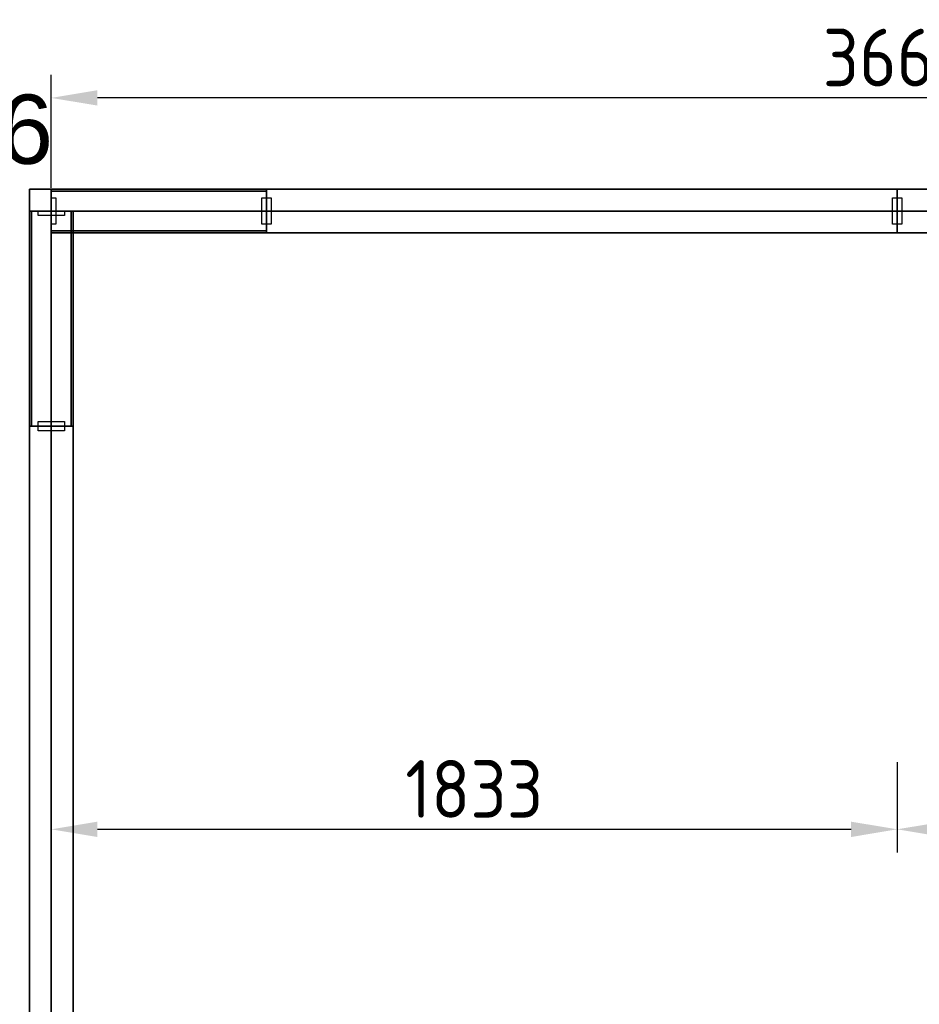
# Model space of a CAD drawing. Extents: x 2744 to 57639, y 3641 to 38820.
# Tile 43 of 179: x 22782 to 24732, y 26775 to 28909. Entities that reach past the tile are written whole.
import ezdxf
from ezdxf.enums import TextEntityAlignment as Align

# ---------------------------------------------------------------- set-up
doc = ezdxf.new("R2010")
doc.units = 0
doc.header["$LTSCALE"] = 50
doc.header["$PDSIZE"] = -5
doc.linetypes.add('HIDDEN2', pattern=[4.7625, 3.175, -1.5875])
doc.layers.get('0').update_dxf_attribs({"linetype": 'CONTINUOUS'})
doc.layers.get('DEFPOINTS').update_dxf_attribs({"linetype": 'CONTINUOUS'})
for name, color, linetype in [('AS-A38--_F----5', 2, 'CONTINUOUS'), ('AS-A38--_F---4-', 9, 'CONTINUOUS'), ('AS-I38-M_F----5_Hoekaansluitingen', 7, 'CONTINUOUS'), ('AS-I38-M_F----5_Wandmodulen', 7, 'CONTINUOUS'), ('AS-L38--', 7, 'CONTINUOUS'), ('AS-L38--_F----5', 7, 'CONTINUOUS'), ('AS-L38--_F---4-', 7, 'CONTINUOUS'), ('AS-L38--_F-23--', 3, 'CONTINUOUS'), ('AS-L38--_F1-----', 2, 'CONTINUOUS'), ('AS-L38--_F123--', 7, 'CONTINUOUS'), ('AS-L38GL_F---4-', 2, 'CONTINUOUS'), ('AS-L38GL_F123--', 3, 'CONTINUOUS'), ('AS-M38--_F123--_Wandlengte', 1, 'CONTINUOUS'), ('AS-T38--_F----5', 7, 'CONTINUOUS'), ('IWTEKST', 2, 'CONTINUOUS')]:
    doc.layers.add(name, color=color, linetype=linetype)
doc.layers.add('AS-I38-1_F----5', color=2, linetype='CONTINUOUS', plot=False)
doc.layers.add('IWHULPLIJN', color=40, linetype='CONTINUOUS', plot=False)
doc.styles.get("Standard").update_dxf_attribs({"font": 'isocp.shx'})
doc.dimstyles.new('CWall_F2_Wandlengte', dxfattribs={"dimscale": 50, "dimtxt": 2.5, "dimasz": 2, "dimexe": 1, "dimexo": 1, "dimgap": 0.5, "dimtad": 1, "dimdec": 0, "dimdsep": 46, "dimtxsty": 'Standard', "dimcen": 2.5, "dimclrt": 2, "dimadec": 0, "dimazin": 0, "dimtfac": 1, "dimtdec": 0, "dimtix": 1, "dimtmove": 2, "dimatfit": 0, "dimfxl": 0, "dimtolj": 1, "dimtzin": 0, "dimarcsym": 0})
pattern_1 = [(0, (683.25, 1360), (31.75, 31.75), [15.875, -47.625]), (90, (691.188, 1352.062), (-31.75, 31.75), [15.875, -47.625])]
pattern_2 = [(60, (160, 2090), (-43300, 25000), [300, -50000]), (60, (230, 2164), (-43300, 25000), [100, -50000]), (60, (187, 2190), (-43300, 25000), [100, -50000]), (150, (320, 2170), (-25000, -43300), [200, -50000])]
pattern_3 = [(0, (233.25, 1360), (29.766, 59.531), [0, -59.531])]
pattern_4 = [(60, (160, 1230), (-43300, 25000), [300, -50000]), (60, (230, 1304), (-43300, 25000), [100, -50000]), (60, (187, 1330), (-43300, 25000), [100, -50000]), (150, (320, 1310), (-25000, -43300), [200, -50000])]
pattern_5 = [(60, (160, 370), (-43300, 25000), [300, -50000]), (60, (230, 444), (-43300, 25000), [100, -50000]), (60, (187, 470), (-43300, 25000), [100, -50000]), (150, (320, 450), (-25000, -43300), [200, -50000])]
pattern_6 = [(0, (683.5, 1360), (31.75, 31.75), [15.875, -47.625]), (90, (691.438, 1352.062), (-31.75, 31.75), [15.875, -47.625])]

# ---------------------------------------------------------------- blocks, each defined once
blk = doc.blocks.new('QHK-12--_CTA01')
at = {"layer": 'AS-L38--_F----5', "linetype": 'HIDDEN2'}
blk.add_line((0, 0), (0, 0, 2700), dxfattribs=at)
at = {"layer": 'AS-L38--_F---4-'}
blk.add_line((-47.5, 47.5), (-47.5, 47.5, 2700), dxfattribs=at)
for points, invisible_edges in [([(0, 47.5, 2700), (0, -47.5, 2700), (47.5, -47.5, 2700), (-47.5, 47.5, 2700)], 4), ([(47.5, -47.5, 2700), (-47.5, 47.5, 2700), (-47.5, 0, 2700), (47.5, 0, 2700)], 1), ([(47.5, 0), (47.5, 0, 60), (47.5, -47.5, 60), (47.5, -47.5)], 1), ([(47.5, 0, 2660), (47.5, 0, 2700), (47.5, -47.5, 2700), (47.5, -47.5, 2660)], 1), ([(47.5, -47.5), (47.5, -47.5, 60), (0, -47.5, 60), (0, -47.5)], 4), ([(47.5, -47.5, 2660), (47.5, -47.5, 2700), (0, -47.5, 2700), (0, -47.5, 2660)], 4)]:
    blk.add_3dface(points, dxfattribs=dict(at, invisible_edges=invisible_edges))
for points in [[(47.5, 0, 60), (47.5, 0, 2660), (47.5, -47.5, 2660), (47.5, -47.5, 60)], [(47.5, -47.5, 60), (47.5, -47.5, 2660), (0, -47.5, 2660), (0, -47.5, 60)]]:
    blk.add_3dface(points, dxfattribs=at)
at = {"layer": 'AS-L38--_F123--'}
blk.add_lwpolyline([(0, -47.5), (47.5, -47.5), (47.5, 0)], dxfattribs=at)
at = {"layer": 'DEFPOINTS'}
blk.add_point((0, 0, 2700), dxfattribs=at)
at = {"layer": 'AS-I38-M_F----5_Hoekaansluitingen', "extrusion": (1, -6.12303e-17, 0)}
blk.add_text('D126', height=125, rotation=90, dxfattribs=at).set_placement((0, 2750), align=Align.MIDDLE_LEFT)
at = {"layer": 'AS-I38-M_F----5_Hoekaansluitingen', "extrusion": (0, -1, 0)}
blk.add_text('D126', height=125, rotation=90, dxfattribs=at).set_placement((0, 2750), align=Align.MIDDLE_LEFT)
blk = doc.blocks.new('WandNr5o_CTA01')
at = {"layer": 'AS-T38--_F----5', "color": 0, "linetype": 'ByBlock'}
blk.add_circle((0, -18), 2.5, dxfattribs=at)
blk.add_attdef('WANDNR', text='', height=2.5, dxfattribs=at).set_placement((0, -18), align=Align.MIDDLE)
blk = doc.blocks.new('BvnAans-_CTA01')
at = {"layer": 'AS-L38--_F----5', "color": 0, "invisible_edges": 10}
blk.add_3dface([(0, 0), (1, 0), (1, 0, 1), (0, 0, 1)], dxfattribs=at)
at = {"layer": 'AS-L38--_F---4-', "invisible_edges": 10}
for points in [[(0, 0.5), (1, 0.5), (1, 0.5, 1), (0, 0.5, 1)], [(0, -0.5), (1, -0.5), (1, -0.5, 1), (0, -0.5, 1)]]:
    blk.add_3dface(points, dxfattribs=at)
at = {"layer": 'AS-L38--_F---4-'}
blk.add_3dface([(0, -0.5, 1), (0, 0.5, 1), (1, 0.5, 1), (1, -0.5, 1)], dxfattribs=at)
blk = doc.blocks.new('OndrAans_CTA01')
at = {"layer": 'AS-L38--_F----5', "color": 0, "invisible_edges": 10}
blk.add_3dface([(0, 0), (1, 0), (1, 0, 1), (0, 0, 1)], dxfattribs=at)
at = {"layer": 'AS-L38--_F---4-', "invisible_edges": 10}
for points in [[(0, 0.5), (1, 0.5), (1, 0.5, 1), (0, 0.5, 1)], [(0, -0.5), (1, -0.5), (1, -0.5, 1), (0, -0.5, 1)]]:
    blk.add_3dface(points, dxfattribs=at)
at = {"layer": 'AS-L38--_F123--', "color": 0}
blk.add_3dface([(0, -0.5), (1, -0.5), (1, 0.5), (0, 0.5)], dxfattribs=at)
blk = doc.blocks.new('Q0WDSTL-_CTA01')
at = {"layer": 'AS-L38--_F-23--'}
for p, q in [((0, 0.3), (0, 0.5)), ((0, -0.3), (0, -0.5))]:
    blk.add_line(p, q, dxfattribs=at)
at = {"layer": 'AS-L38--_F-23--', "color": 1}
blk.add_lwpolyline([(0, 0.3), (1, 0.3), (1, -0.3), (0, -0.3)], dxfattribs=at)
at = {"layer": 'AS-L38--_F1-----'}
blk.add_lwpolyline([(0, 0.5), (0, -0.5)], dxfattribs=at)
blk = doc.blocks.new('D1------_CTA01')
at = {"layer": 'AS-L38--_F----5', "color": 0}
blk.add_3dface([(0, 0), (1, 0), (1, 0, 1), (0, 0, 1)], dxfattribs=at)
at = {"layer": 'AS-L38--_F---4-'}
for points in [[(0, 0.5), (1, 0.5), (1, 0.5, 1), (0, 0.5, 1)], [(0, -0.5), (1, -0.5), (1, -0.5, 1), (0, -0.5, 1)]]:
    blk.add_3dface(points, dxfattribs=at)
blk = doc.blocks.new('QWND37--_CTA01')
at = {"layer": 'AS-A38--_F----5', "extrusion": (0, -1, 0)}
h = blk.add_hatch(dxfattribs=at)
h.set_pattern_fill('CROSS', color=256, scale=5, style=0)
h.set_pattern_definition(pattern_1)
h.paths.add_polyline_path([(0, 940), (1366.5, 940), (1366.5, 1780), (0, 1780)])
at = {"layer": 'AS-A38--_F---4-', "extrusion": (0, -1, 0)}
h = blk.add_hatch(dxfattribs=at)
h.set_pattern_fill('CROSS', color=256, scale=5, style=0)
h.set_pattern_definition(pattern_1)
h.paths.add_polyline_path([(0, 940), (1366.5, 940), (1366.5, 1780), (0, 1780)])
h = blk.add_hatch(dxfattribs=at)
h.set_pattern_fill('CROSS', color=256, scale=5, style=0)
h.set_pattern_definition(pattern_1)
h.paths.add_polyline_path([(0, 940), (1366.5, 940), (1366.5, 1780), (0, 1780)])
at = {"layer": 'DEFPOINTS'}
blk.add_point((0, 0, 2700), dxfattribs=at)
at = {"layer": 'AS-L38--', "yscale": 95}
for name, p, xscale, zscale in [('BvnAans-_CTA01', (0, 0, 2660), 1366.5, 40), ('OndrAans_CTA01', (0, 0), 1366.5, 60), ('Q0WDSTL-_CTA01', (0, 0), 10, 10), ('D1------_CTA01', (0, 0, 1780), 1366.5, 880), ('D1------_CTA01', (0, 0, 940), 1366.5, 840), ('D1------_CTA01', (0, 0, 60), 1366.5, 880)]:
    blk.add_blockref(name, p, dxfattribs=dict(at, xscale=xscale, zscale=zscale))
at = {"layer": 'AS-L38--', "xscale": 10, "yscale": 95, "zscale": 10, "rotation": 180}
blk.add_blockref('Q0WDSTL-_CTA01', (1366.5, 0), dxfattribs=at)
at = {"layer": 'AS-I38-1_F----5', "extrusion": (0, -1, 0)}
blk.add_text('3', height=90, dxfattribs=at).set_placement((40, 130))
at = {"layer": 'AS-I38-M_F----5_Wandmodulen', "extrusion": (0, -1, 0)}
blk.add_text('AH-Z1', height=125, rotation=90, dxfattribs=at).set_placement((683.25, 2750), align=Align.MIDDLE_LEFT)
blk = doc.blocks.new('QWND45--_CTA01')
at = {"layer": 'AS-A38--_F----5', "extrusion": (0, -1, 0)}
h = blk.add_hatch(dxfattribs=at)
h.set_pattern_fill('CROSS', color=256, scale=5, style=0)
h.set_pattern_definition(pattern_1)
h.paths.add_polyline_path([(0, 940), (1366.5, 940), (1366.5, 1780), (0, 1780)])
at = {"layer": 'AS-A38--_F---4-', "extrusion": (0, -1, 0)}
h = blk.add_hatch(dxfattribs=at)
h.set_pattern_fill('CROSS', color=256, scale=5, style=0)
h.set_pattern_definition(pattern_1)
h.paths.add_polyline_path([(0, 940), (1366.5, 940), (1366.5, 1780), (0, 1780)])
h = blk.add_hatch(dxfattribs=at)
h.set_pattern_fill('CROSS', color=256, scale=5, style=0)
h.set_pattern_definition(pattern_1)
h.paths.add_polyline_path([(0, 940), (1366.5, 940), (1366.5, 1780), (0, 1780)])
at = {"layer": 'DEFPOINTS'}
blk.add_point((0, 0, 2700), dxfattribs=at)
at = {"layer": 'AS-L38--', "yscale": 95}
for name, p, xscale, zscale in [('BvnAans-_CTA01', (0, 0, 2660), 1366.5, 40), ('OndrAans_CTA01', (0, 0), 1366.5, 60), ('Q0WDSTL-_CTA01', (0, 0), 10, 10), ('D1------_CTA01', (0, 0, 1780), 1366.5, 880), ('D1------_CTA01', (0, 0, 940), 1366.5, 840), ('D1------_CTA01', (0, 0, 60), 1366.5, 880)]:
    blk.add_blockref(name, p, dxfattribs=dict(at, xscale=xscale, zscale=zscale))
at = {"layer": 'AS-L38--', "xscale": 10, "yscale": 95, "zscale": 10, "rotation": 180}
blk.add_blockref('Q0WDSTL-_CTA01', (1366.5, 0), dxfattribs=at)
at = {"layer": 'AS-I38-1_F----5', "extrusion": (0, -1, 0)}
blk.add_text('2', height=90, dxfattribs=at).set_placement((40, 130))
at = {"layer": 'AS-I38-M_F----5_Wandmodulen', "extrusion": (0, -1, 0)}
blk.add_text('AH-Z1', height=125, rotation=90, dxfattribs=at).set_placement((683.25, 2750), align=Align.MIDDLE_LEFT)
blk = doc.blocks.new('*D148')
at = {"layer": 'AS-M38--_F123--_Wandlengte', "color": 0, "lineweight": -2}
for p, q in [((24683.6, 27299.6), (24683.6, 27104.1)), ((22850.6, 27278.1), (22850.6, 27104.1)), ((22950.6, 27154.1), (24583.6, 27154.1))]:
    blk.add_line(p, q, dxfattribs=at)
at = {"layer": 'AS-M38--_F123--_Wandlengte', "color": 0}
for points in [[(22950.6, 27170.7), (22950.6, 27137.4), (22850.6, 27154.1)], [(24583.6, 27170.7), (24583.6, 27137.4), (24683.6, 27154.1)]]:
    blk.add_solid(points, dxfattribs=at)
at = {"layer": 'DEFPOINTS', "color": 0}
for p in [(24683.6, 27349.6), (22850.6, 27328.1, -300), (24683.6, 27154.1)]:
    blk.add_point(p, dxfattribs=at)
at = {"layer": 'AS-M38--_F123--_Wandlengte', "color": 2, "insert": (23767.1, 27241.6), "char_height": 125, "attachment_point": 5}
blk.add_mtext('\\A1;1833', dxfattribs=at)
blk = doc.blocks.new('*D149')
at = {"layer": 'AS-M38--_F123--_Wandlengte', "color": 0, "lineweight": -2}
for p, q in [((26516.6, 27402.4), (26516.6, 27104.1)), ((24683.6, 27299.6), (24683.6, 27104.1)), ((24783.6, 27154.1), (26416.6, 27154.1))]:
    blk.add_line(p, q, dxfattribs=at)
at = {"layer": 'AS-M38--_F123--_Wandlengte', "color": 0}
for points in [[(24783.6, 27170.7), (24783.6, 27137.4), (24683.6, 27154.1)], [(26416.6, 27170.7), (26416.6, 27137.4), (26516.6, 27154.1)]]:
    blk.add_solid(points, dxfattribs=at)
at = {"layer": 'DEFPOINTS', "color": 0}
for p in [(26516.6, 27452.4, -200), (24683.6, 27349.6), (26516.6, 27154.1)]:
    blk.add_point(p, dxfattribs=at)
at = {"layer": 'AS-M38--_F123--_Wandlengte', "color": 2, "insert": (25600.1, 27241.6), "char_height": 125, "attachment_point": 5}
blk.add_mtext('\\A1;1833', dxfattribs=at)
blk = doc.blocks.new('QPGLAS--_CTA01')
at = {"layer": 'AS-L38--_F----5', "color": 0}
blk.add_3dface([(0, 0), (1, 0), (1, 0, 1), (0, 0, 1)], dxfattribs=at)
at = {"layer": 'AS-L38GL_F123--'}
blk.add_line((0, 0), (1, 0), dxfattribs=at)
at = {"layer": 'AS-L38GL_F---4-'}
mesh = blk.add_polymesh((6, 3), dxfattribs=at)
for k, corner in enumerate([(1, -0.45, 1), (1, -0.45), (1, -0.45), (0, -0.45, 1), (0, -0.45), (0, -0.45), (0, 0.45, 1), (0, 0.45), (0, -0.45), (1, 0.45, 1), (1, 0.45), (1, -0.45), (1, 0.45, 1), (1, 0.45, 1), (1, -0.45, 1), (0, 0.45, 1), (0, 0.45, 1), (0, -0.45, 1)]):
    mesh.set_mesh_vertex(divmod(k, 3), corner)
blk = doc.blocks.new('O4------_CTA01')
blk.add_blockref('QPGLAS--_CTA01', (0, 0))
blk = doc.blocks.new('QWND31--_CTA01')
at = {"layer": 'AS-A38--_F----5', "extrusion": (0, -1, 0)}
h = blk.add_hatch(dxfattribs=at)
h.set_pattern_fill('GLAS2', color=256, scale=50, angle=60, style=0, pattern_type=2)
h.set_pattern_definition(pattern_2)
h.paths.add_polyline_path([(0, 1780), (466.5, 1780), (466.5, 2660), (0, 2660)])
h = blk.add_hatch(dxfattribs=at)
h.set_pattern_fill('GLAS2', color=256, scale=50, angle=60, style=0, pattern_type=2)
h.set_pattern_definition(pattern_4)
h.paths.add_polyline_path([(0, 940), (466.5, 940), (466.5, 1780), (0, 1780)])
h = blk.add_hatch(dxfattribs=at)
h.set_pattern_fill('GLAS2', color=256, scale=50, angle=60, style=0, pattern_type=2)
h.set_pattern_definition(pattern_5)
h.paths.add_polyline_path([(0, 60), (466.5, 60), (466.5, 940), (0, 940)])
h = blk.add_hatch(dxfattribs=at)
h.set_pattern_fill('DOTS', color=256, scale=37.5, style=0)
h.set_pattern_definition(pattern_3)
h.paths.add_polyline_path([(10, 950), (456.5, 950), (456.5, 1770), (10, 1770)])
at = {"layer": 'AS-A38--_F---4-', "extrusion": (0, -1, 0)}
h = blk.add_hatch(dxfattribs=at)
h.set_pattern_fill('GLAS2', color=256, scale=50, angle=60, style=0, pattern_type=2)
h.set_pattern_definition(pattern_2)
h.paths.add_polyline_path([(0, 1780), (466.5, 1780), (466.5, 2660), (0, 2660)])
h = blk.add_hatch(dxfattribs=at)
h.set_pattern_fill('GLAS2', color=256, scale=50, angle=60, style=0, pattern_type=2)
h.set_pattern_definition(pattern_4)
h.paths.add_polyline_path([(0, 940), (466.5, 940), (466.5, 1780), (0, 1780)])
h = blk.add_hatch(dxfattribs=at)
h.set_pattern_fill('GLAS2', color=256, scale=50, angle=60, style=0, pattern_type=2)
h.set_pattern_definition(pattern_5)
h.paths.add_polyline_path([(0, 60), (466.5, 60), (466.5, 940), (0, 940)])
h = blk.add_hatch(dxfattribs=at)
h.set_pattern_fill('DOTS', color=256, scale=37.5, style=0)
h.set_pattern_definition(pattern_3)
h.paths.add_polyline_path([(10, 950), (456.5, 950), (456.5, 1770), (10, 1770)])
h = blk.add_hatch(dxfattribs=at)
h.set_pattern_fill('GLAS2', color=256, scale=50, angle=60, style=0, pattern_type=2)
h.set_pattern_definition(pattern_2)
h.paths.add_polyline_path([(0, 1780), (466.5, 1780), (466.5, 2660), (0, 2660)])
h = blk.add_hatch(dxfattribs=at)
h.set_pattern_fill('GLAS2', color=256, scale=50, angle=60, style=0, pattern_type=2)
h.set_pattern_definition(pattern_4)
h.paths.add_polyline_path([(0, 940), (466.5, 940), (466.5, 1780), (0, 1780)])
h = blk.add_hatch(dxfattribs=at)
h.set_pattern_fill('GLAS2', color=256, scale=50, angle=60, style=0, pattern_type=2)
h.set_pattern_definition(pattern_5)
h.paths.add_polyline_path([(0, 60), (466.5, 60), (466.5, 940), (0, 940)])
h = blk.add_hatch(dxfattribs=at)
h.set_pattern_fill('DOTS', color=256, scale=37.5, style=0)
h.set_pattern_definition(pattern_3)
h.paths.add_polyline_path([(10, 950), (456.5, 950), (456.5, 1770), (10, 1770)])
at = {"layer": 'DEFPOINTS'}
blk.add_point((0, 0, 2700), dxfattribs=at)
at = {"layer": 'AS-L38--', "yscale": 95}
for name, p, xscale, zscale in [('BvnAans-_CTA01', (0, 0, 2660), 466.5, 40), ('OndrAans_CTA01', (0, 0), 466.5, 60), ('Q0WDSTL-_CTA01', (0, 0), 10, 10), ('O4------_CTA01', (0, 0, 1780), 466.5, 880), ('O4------_CTA01', (0, 0, 940), 466.5, 840), ('O4------_CTA01', (0, 0, 60), 466.5, 880)]:
    blk.add_blockref(name, p, dxfattribs=dict(at, xscale=xscale, zscale=zscale))
at = {"layer": 'AS-L38--', "xscale": 10, "yscale": 95, "zscale": 10, "rotation": 180}
blk.add_blockref('Q0WDSTL-_CTA01', (466.5, 0), dxfattribs=at)
at = {"layer": 'AS-I38-1_F----5', "extrusion": (0, -1, 0)}
blk.add_text('98', height=90, dxfattribs=at).set_placement((40, 130))
at = {"layer": 'AS-I38-M_F----5_Wandmodulen', "extrusion": (0, -1, 0)}
blk.add_text('GH', height=125, rotation=90, dxfattribs=at).set_placement((233.2, 2750), align=Align.MIDDLE_LEFT)
blk = doc.blocks.new('*D319')
at = {"layer": 'AS-M38--_F123--_Wandlengte', "color": 0, "lineweight": -2}
for p, q in [((22850.6, 28544.2), (22850.6, 28789.3)), ((26516.6, 28544.2), (26516.6, 28789.3)), ((26416.6, 28739.3), (22950.6, 28739.3))]:
    blk.add_line(p, q, dxfattribs=at)
at = {"layer": 'AS-M38--_F123--_Wandlengte', "color": 0}
for points in [[(22950.6, 28756), (22950.6, 28722.7), (22850.6, 28739.3)], [(26416.6, 28756), (26416.6, 28722.7), (26516.6, 28739.3)]]:
    blk.add_solid(points, dxfattribs=at)
at = {"layer": 'DEFPOINTS', "color": 0}
for p in [(22850.6, 28739.3), (22850.6, 28494.2), (26516.6, 28494.2)]:
    blk.add_point(p, dxfattribs=at)
at = {"layer": 'AS-M38--_F123--_Wandlengte', "color": 2, "insert": (24683.6, 28826.8), "char_height": 125, "attachment_point": 5}
blk.add_mtext('\\A1;3666', dxfattribs=at)
blk = doc.blocks.new('QWND49--_CTA01')
at = {"layer": 'AS-A38--_F----5', "extrusion": (0, -1, 0)}
h = blk.add_hatch(dxfattribs=at)
h.set_pattern_fill('CROSS', color=256, scale=5, style=0)
h.set_pattern_definition(pattern_6)
h.paths.add_polyline_path([(0, 940), (1367, 940), (1367, 1780), (0, 1780)])
at = {"layer": 'AS-A38--_F---4-', "extrusion": (0, -1, 0)}
h = blk.add_hatch(dxfattribs=at)
h.set_pattern_fill('CROSS', color=256, scale=5, style=0)
h.set_pattern_definition(pattern_6)
h.paths.add_polyline_path([(0, 940), (1367, 940), (1367, 1780), (0, 1780)])
h = blk.add_hatch(dxfattribs=at)
h.set_pattern_fill('CROSS', color=256, scale=5, style=0)
h.set_pattern_definition(pattern_6)
h.paths.add_polyline_path([(0, 940), (1367, 940), (1367, 1780), (0, 1780)])
at = {"layer": 'DEFPOINTS'}
blk.add_point((0, 0, 2700), dxfattribs=at)
at = {"layer": 'AS-L38--', "yscale": 95}
for name, p, xscale, zscale in [('BvnAans-_CTA01', (0, 0, 2660), 1367, 40), ('OndrAans_CTA01', (0, 0), 1367, 60), ('Q0WDSTL-_CTA01', (0, 0), 10, 10), ('D1------_CTA01', (0, 0, 1780), 1367, 880), ('D1------_CTA01', (0, 0, 940), 1367, 840), ('D1------_CTA01', (0, 0, 60), 1367, 880)]:
    blk.add_blockref(name, p, dxfattribs=dict(at, xscale=xscale, zscale=zscale))
at = {"layer": 'AS-L38--', "xscale": 10, "yscale": 95, "zscale": 10, "rotation": 180}
blk.add_blockref('Q0WDSTL-_CTA01', (1367, 0), dxfattribs=at)
at = {"layer": 'AS-I38-1_F----5', "extrusion": (0, -1, 0)}
blk.add_text('2', height=90, dxfattribs=at).set_placement((40, 130))
at = {"layer": 'AS-I38-M_F----5_Wandmodulen', "extrusion": (0, -1, 0)}
blk.add_text('AH-Z1', height=125, rotation=90, dxfattribs=at).set_placement((683.5, 2750), align=Align.MIDDLE_LEFT)
blk = doc.blocks.new('QWND69--_CTA01')
at = {"layer": 'AS-A38--_F----5', "extrusion": (0, -1, 0)}
h = blk.add_hatch(dxfattribs=at)
h.set_pattern_fill('GLAS2', color=256, scale=50, angle=60, style=0, pattern_type=2)
h.set_pattern_definition(pattern_2)
h.paths.add_polyline_path([(0, 1780), (466.5, 1780), (466.5, 2660), (0, 2660)])
h = blk.add_hatch(dxfattribs=at)
h.set_pattern_fill('GLAS2', color=256, scale=50, angle=60, style=0, pattern_type=2)
h.set_pattern_definition(pattern_4)
h.paths.add_polyline_path([(0, 940), (466.5, 940), (466.5, 1780), (0, 1780)])
h = blk.add_hatch(dxfattribs=at)
h.set_pattern_fill('GLAS2', color=256, scale=50, angle=60, style=0, pattern_type=2)
h.set_pattern_definition(pattern_5)
h.paths.add_polyline_path([(0, 60), (466.5, 60), (466.5, 940), (0, 940)])
h = blk.add_hatch(dxfattribs=at)
h.set_pattern_fill('DOTS', color=256, scale=37.5, style=0)
h.set_pattern_definition(pattern_3)
h.paths.add_polyline_path([(10, 950), (456.5, 950), (456.5, 1770), (10, 1770)])
at = {"layer": 'AS-A38--_F---4-', "extrusion": (0, -1, 0)}
h = blk.add_hatch(dxfattribs=at)
h.set_pattern_fill('GLAS2', color=256, scale=50, angle=60, style=0, pattern_type=2)
h.set_pattern_definition(pattern_2)
h.paths.add_polyline_path([(0, 1780), (466.5, 1780), (466.5, 2660), (0, 2660)])
h = blk.add_hatch(dxfattribs=at)
h.set_pattern_fill('GLAS2', color=256, scale=50, angle=60, style=0, pattern_type=2)
h.set_pattern_definition(pattern_4)
h.paths.add_polyline_path([(0, 940), (466.5, 940), (466.5, 1780), (0, 1780)])
h = blk.add_hatch(dxfattribs=at)
h.set_pattern_fill('GLAS2', color=256, scale=50, angle=60, style=0, pattern_type=2)
h.set_pattern_definition(pattern_5)
h.paths.add_polyline_path([(0, 60), (466.5, 60), (466.5, 940), (0, 940)])
h = blk.add_hatch(dxfattribs=at)
h.set_pattern_fill('DOTS', color=256, scale=37.5, style=0)
h.set_pattern_definition(pattern_3)
h.paths.add_polyline_path([(10, 950), (456.5, 950), (456.5, 1770), (10, 1770)])
h = blk.add_hatch(dxfattribs=at)
h.set_pattern_fill('GLAS2', color=256, scale=50, angle=60, style=0, pattern_type=2)
h.set_pattern_definition(pattern_2)
h.paths.add_polyline_path([(0, 1780), (466.5, 1780), (466.5, 2660), (0, 2660)])
h = blk.add_hatch(dxfattribs=at)
h.set_pattern_fill('GLAS2', color=256, scale=50, angle=60, style=0, pattern_type=2)
h.set_pattern_definition(pattern_4)
h.paths.add_polyline_path([(0, 940), (466.5, 940), (466.5, 1780), (0, 1780)])
h = blk.add_hatch(dxfattribs=at)
h.set_pattern_fill('GLAS2', color=256, scale=50, angle=60, style=0, pattern_type=2)
h.set_pattern_definition(pattern_5)
h.paths.add_polyline_path([(0, 60), (466.5, 60), (466.5, 940), (0, 940)])
h = blk.add_hatch(dxfattribs=at)
h.set_pattern_fill('DOTS', color=256, scale=37.5, style=0)
h.set_pattern_definition(pattern_3)
h.paths.add_polyline_path([(10, 950), (456.5, 950), (456.5, 1770), (10, 1770)])
at = {"layer": 'DEFPOINTS'}
blk.add_point((0, 0, 2700), dxfattribs=at)
at = {"layer": 'AS-L38--', "yscale": 95}
for name, p, xscale, zscale in [('BvnAans-_CTA01', (0, 0, 2660), 466.5, 40), ('OndrAans_CTA01', (0, 0), 466.5, 60), ('Q0WDSTL-_CTA01', (0, 0), 10, 10), ('O4------_CTA01', (0, 0, 940), 466.5, 840), ('O4------_CTA01', (0, 0, 1780), 466.5, 880), ('O4------_CTA01', (0, 0, 60), 466.5, 880)]:
    blk.add_blockref(name, p, dxfattribs=dict(at, xscale=xscale, zscale=zscale))
at = {"layer": 'AS-L38--', "xscale": 10, "yscale": 95, "zscale": 10, "rotation": 180}
blk.add_blockref('Q0WDSTL-_CTA01', (466.5, 0), dxfattribs=at)
at = {"layer": 'AS-I38-1_F----5', "extrusion": (0, -1, 0)}
blk.add_text('1', height=90, dxfattribs=at).set_placement((40, 130))
at = {"layer": 'AS-I38-M_F----5_Wandmodulen', "extrusion": (0, -1, 0)}
blk.add_text('GH', height=125, rotation=90, dxfattribs=at).set_placement((233.2, 2750), align=Align.MIDDLE_LEFT)

msp = doc.modelspace()

# ---------------------------------------------------------------- linework, layer by layer
at = {"layer": 'IWHULPLIJN', "color": 3}
for p, q in [((22850.6, 28494.2), (22850.6, 24828.2)), ((26516.6, 28494.2), (22850.6, 28494.2))]:
    msp.add_line(p, q, dxfattribs=at)

# ---------------------------------------------------------------- block references
at = {"layer": 'AS-L38--'}
for name, p, rotation in [('QHK-12--_CTA01', (22850.6, 28494.2), 180), ('QWND31--_CTA01', (23317.1, 28494.2), 180), ('QWND37--_CTA01', (24683.6, 28494.2), 180), ('QWND45--_CTA01', (26050.1, 28494.2), 180), ('QWND69--_CTA01', (22850.6, 28494.2), 270), ('QWND49--_CTA01', (22850.6, 28027.7), 270)]:
    msp.add_blockref(name, p, dxfattribs=dict(at, rotation=rotation))
at = {"layer": 'AS-L38--', "extrusion": (-1, 0, 0)}
ref = msp.add_blockref('WandNr5o_CTA01', (-26902.7, -100, -22850.6), dxfattribs=dict(at, xscale=50, yscale=50, zscale=50))
ref.add_attrib('WANDNR', '16', dxfattribs={"layer": 'AS-T38--_F----5', "color": 0, "linetype": 'ByBlock', "extrusion": (-1, 0, 0), "height": 125}).set_placement((-26902.7, -1000, -22850.6), align=Align.MIDDLE)

# ---------------------------------------------------------------- texts
at = {"layer": 'IWTEKST', "insert": (22504.96, 28746.45), "char_height": 150, "width": 3405, "attachment_point": 1}
msp.add_mtext('{\\fArial|b0|i0|c0|p34;126}', dxfattribs=at)

# ---------------------------------------------------------------- dimensions: what is measured, and where the dimension line sits
at = {"layer": 'AS-M38--_F123--_Wandlengte'}
dim = msp.add_aligned_dim(p1=(26516.6, 28494.2), p2=(22850.6, 28494.2), distance=-245.12, dimstyle='CWall_F2_Wandlengte', dxfattribs=at)
dim.commit()
dim.dimension.update_dxf_attribs({"geometry": '*D319', "text_midpoint": (24683.6, 28826.83)})
for base, p1, p2, picture, middle in [((26516.6, 27154.07), (24683.6, 27349.58), (26516.6, 27452.36, -200), '*D149', (25600.1, 27241.57)), ((24683.6, 27154.07), (22850.6, 27328.08, -300), (24683.6, 27349.58), '*D148', (23767.1, 27241.57))]:
    dim = msp.add_linear_dim(base=base, p1=p1, p2=p2, dimstyle='CWall_F2_Wandlengte', dxfattribs=at)
    dim.commit()
    dim.dimension.update_dxf_attribs({"geometry": picture, "text_midpoint": middle})

doc.saveas('drawing.dxf')
